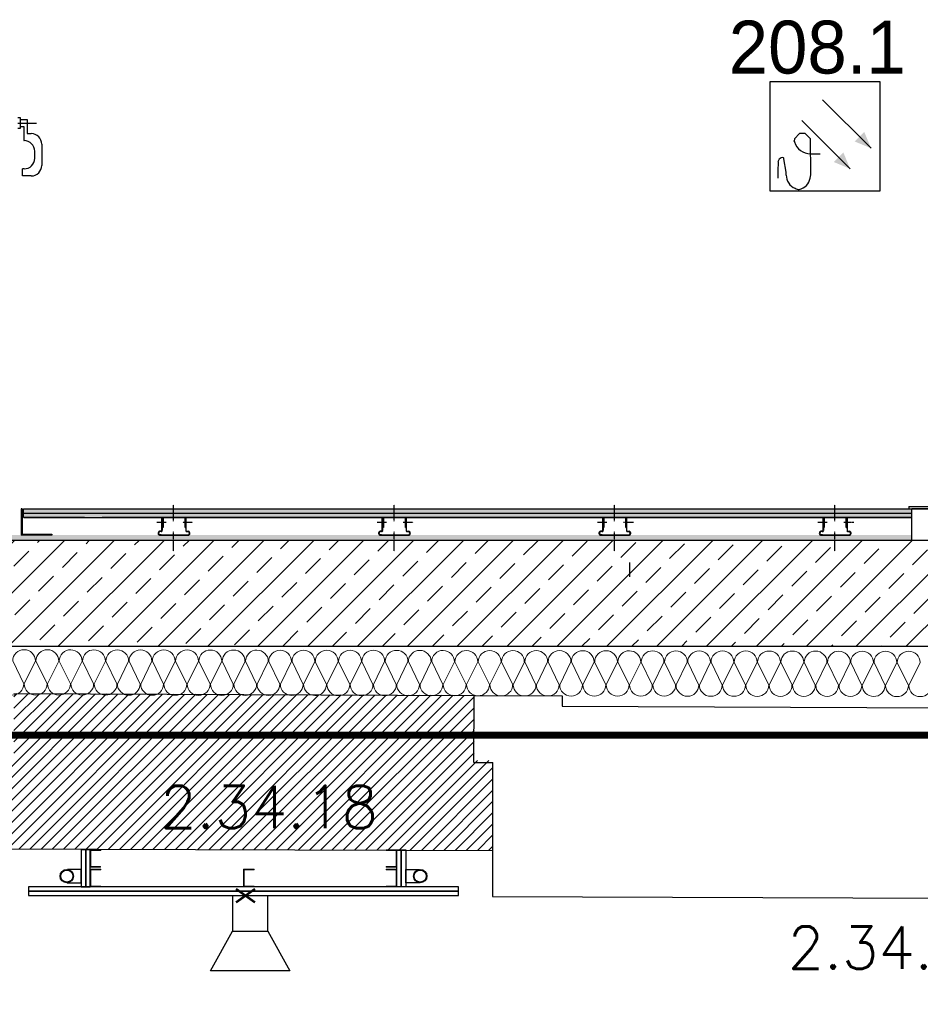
# Model space of a CAD drawing. Header units: millimetres. Extents: x -4577 to 1032787, y -66234 to 201209.
# Tile 228 of 256: x 23826 to 26380, y -56191 to -53399. Entities that reach past the tile are written whole.
import ezdxf
from ezdxf.enums import TextEntityAlignment as Align

# ---------------------------------------------------------------- set-up
doc = ezdxf.new("R2010")
doc.units = ezdxf.units.MM
for name, pattern in [('510_5_2OG_ELT_1004$0$11-07-22_DS_2OG$0$AUSGEZOGEN', [0]), ('510_5_2OG_ELT_1004$0$11-07-22_DS_2OG$0$MITTE2_S7', [0.225, 0.125, -0.05, 0, -0.05]), ('510_5_2OG_ELT_1004$0$11-07-22_DS_2OG$0$STRICHPUNKT2_S5', [0.5, 0.35, -0.05, 0.05, -0.05]), ('510_5_2OG_ELT_1004$0$VERDECKT', [9.525, 6.35, -3.175]), ('VERDECKT', [0.375, 0.25, -0.125])]:
    doc.linetypes.add(name, pattern=pattern)
for name, color, linetype in [('0 TP BMA WP2', 1, 'Continuous'), ('510_5_2OG_ELT_1004$0$11-07-22_DS_2OG$0$Bestand', 8, '510_5_2OG_ELT_1004$0$11-07-22_DS_2OG$0$STRICHPUNKT2_S5'), ('510_5_2OG_ELT_1004$0$11-07-22_DS_2OG$0$Nichttragende_Bauteile', 8, '510_5_2OG_ELT_1004$0$11-07-22_DS_2OG$0$AUSGEZOGEN'), ('510_5_2OG_ELT_1004$0$11-07-22_DS_2OG$0$Tragende_Bauteile', 8, '510_5_2OG_ELT_1004$0$11-07-22_DS_2OG$0$AUSGEZOGEN'), ('510_5_2OG_ELT_1004$0$Brandabschnitt', 6, '510_5_2OG_ELT_1004$0$VERDECKT'), ('510_5_2OG_ELT_1004$0$E__FM_BRANDM', 1, 'Continuous'), ('510_5_2OG_ELT_1004$0$E__FM_SP_6W_R', 83, 'Continuous')]:
    doc.layers.add(name, color=color, linetype=linetype)
doc.layers.add('510_5_2OG_ELT_1004$0$E__SYM3DPOS', color=2, linetype='Continuous', plot=False)
doc.styles.add('510_5_2OG_ELT_1004$0$Standard', font='simplex.shx')
pattern_1 = [(0, (1905.797, -66881.692), (20, 20), [10, -10]), (90, (1905.797, -66881.692), (20, 20), [10, -10])]

# ---------------------------------------------------------------- blocks, each defined once
blk = doc.blocks.new('TP MK')
at = {"layer": '0 TP BMA WP2', "color": 1, "lineweight": 25}
for p, q in [((7163.7, -65284.7), (7163.7, -64973.8)), ((7163.7, -65284.7), (7163.7, -64973.8)), ((7163.7, -64973.8), (7473.8, -64973.8)), ((7163.7, -64973.8), (7473.8, -64973.8)), ((7473.8, -64973.8), (7473.8, -65284.7)), ((7473.8, -64973.8), (7473.8, -65284.7)), ((7311.9, -65025.8), (7449.2, -65162.7)), ((7253.4, -65084.5), (7389.9, -65221.1)), ((7246.9, -65121), (7232.3, -65135.7)), ((7262.7, -65121), (7246.9, -65121)), ((7277.4, -65135.7), (7262.7, -65121)), ((7232.3, -65135.7), (7231.1, -65143.6)), ((7231.1, -65143.6), (7231.1, -65141.3)), ((7231.1, -65141.3), (7232.2, -65144.9)), ((7278.5, -65238.3), (7277.4, -65135.7)), ((7277.9, -65178.8), (7305.5, -65178.8)), ((7185.5, -65201.3), (7184.6, -65227.6)), ((7194.9, -65189.7), (7189.2, -65194.1)), ((7208.8, -65230.7), (7202, -65192.7)), ((7184.6, -65227.6), (7184.6, -65248)), ((7208.8, -65238.8), (7208.8, -65230.7)), ((7276.8, -65247.6), (7278.5, -65238.3)), ((7473.8, -65284.7), (7163.7, -65284.7)), ((7473.8, -65284.7), (7163.7, -65284.7))]:
    blk.add_line(p, q, dxfattribs=at)
for centre, major_axis, start_param, end_param in [((7277.9, -65131.1), (33.7, 33.7), 2.650429, 3.926991), ((7197.8, -65193.5), (3.37, 3.37), 0.007458, 1.441094), ((7195, -65201.6), (-6.75, 6.75), -0.129703, 0.752392), ((7192.7, -65194.4), (-6.75, 6.75), 4.103319, 4.400643), ((7249.5, -65238.7), (28.8, 28.8), 2.360714, 3.540178), ((7234.7, -65238.4), (30.5, 30.5), 4.18638, 5.282292), ((7246.8, -65257), (16.3, 16.3), 3.348818, 3.883345)]:
    blk.add_ellipse(centre, major_axis=major_axis, ratio=1, start_param=start_param, end_param=end_param, dxfattribs=at)
for points in [[(7403, -65143.7), (7430.1, -65116.6), (7449.2, -65162.7), (7430.1, -65116.6)], [(7343.8, -65202), (7370.9, -65174.9), (7389.9, -65221.1), (7370.9, -65174.9)]]:
    blk.add_solid(points, dxfattribs=at)
blk = doc.blocks.new('510_5_2OG_ELT_1004$0$I021')
for p, q in [((0.1, 0.05), (0.2125, 0.1125)), ((0.2125, 0.1125), (0.2125, -0.1125)), ((0.1, 0.05), (0, 0.05)), ((0, 0.05), (0, -0.05)), ((0.1, -0.05), (0.1, 0.05)), ((0, -0.05), (0.1, -0.05)), ((0.2125, -0.1125), (0.1, -0.05))]:
    blk.add_line(p, q)
blk = doc.blocks.new('510_5_2OG_ELT_1004$0$11-07-22_DS_2OG$0$MUSTERELEMENT_5')
at = {"layer": '510_5_2OG_ELT_1004$0$11-07-22_DS_2OG$0$Nichttragende_Bauteile', "color": 7, "linetype": '510_5_2OG_ELT_1004$0$11-07-22_DS_2OG$0$AUSGEZOGEN', "lineweight": 18}
for p, q in [((21.9104, 11.6745), (21.942, 11.6094)), ((21.9433, 11.6094), (21.9751, 11.6744)), ((21.9764, 11.6744), (22.008, 11.6093)), ((22.0093, 11.6093), (22.0411, 11.6742)), ((22.0424, 11.6742), (22.074, 11.6092)), ((22.0753, 11.6092), (22.1071, 11.6741)), ((22.1084, 11.6741), (22.14, 11.6091)), ((22.1413, 11.6091), (22.1731, 11.674)), ((22.1744, 11.674), (22.206, 11.609)), ((22.2073, 11.6089), (22.2391, 11.6739)), ((22.2404, 11.6739), (22.272, 11.6088)), ((22.2733, 11.6088), (22.3051, 11.6738)), ((22.3064, 11.6738), (22.338, 11.6087)), ((22.3393, 11.6087), (22.3711, 11.6737)), ((22.3725, 11.6737), (22.404, 11.6086)), ((22.4053, 11.6086), (22.4371, 11.6735)), ((22.4385, 11.6735), (22.47, 11.6085)), ((22.4714, 11.6085), (22.5032, 11.6734)), ((22.5045, 11.6734), (22.536, 11.6084)), ((22.5374, 11.6084), (22.5692, 11.6733)), ((22.5705, 11.6733), (22.6021, 11.6083)), ((22.6034, 11.6083), (22.6352, 11.6732)), ((22.6365, 11.6732), (22.6681, 11.6081)), ((22.6694, 11.6081), (22.7012, 11.6731)), ((22.7025, 11.6731), (22.7341, 11.608)), ((22.7354, 11.608), (22.7672, 11.673)), ((22.7685, 11.673), (22.8001, 11.6079)), ((22.8014, 11.6079), (22.8332, 11.6729)), ((22.8345, 11.6728), (22.8661, 11.6078)), ((22.8674, 11.6078), (22.8992, 11.6727)), ((22.9005, 11.6727), (22.9321, 11.6077)), ((22.9334, 11.6077), (22.9652, 11.6726)), ((22.9665, 11.6726), (22.9981, 11.6076)), ((22.9994, 11.6076), (23.0312, 11.6725)), ((23.0326, 11.6725), (23.0641, 11.6074)), ((23.0654, 11.6074), (23.0972, 11.6724)), ((23.0986, 11.6724), (23.1301, 11.6073)), ((23.1315, 11.6073), (23.1633, 11.6723)), ((23.1646, 11.6723), (23.1961, 11.6072)), ((23.1975, 11.6072), (23.2293, 11.6722)), ((23.2306, 11.6722), (23.2622, 11.6071)), ((23.2635, 11.6071), (23.2953, 11.672)), ((23.2966, 11.672), (23.3282, 11.607)), ((23.3295, 11.607), (23.3613, 11.6719)), ((23.3626, 11.6719), (23.3942, 11.6069)), ((23.3955, 11.6069), (23.4273, 11.6718)), ((23.4286, 11.6718), (23.4602, 11.6067)), ((23.4615, 11.6067), (23.4933, 11.6717)), ((23.4946, 11.6717), (23.5262, 11.6066)), ((23.5275, 11.6066), (23.5593, 11.6716)), ((23.5606, 11.6716), (23.5922, 11.6065)), ((23.5935, 11.6065), (23.6253, 11.6715)), ((23.6266, 11.6715), (23.6582, 11.6064)), ((23.6595, 11.6064), (23.6913, 11.6713)), ((23.6927, 11.6713), (23.7242, 11.6063)), ((23.7255, 11.6063), (23.7573, 11.6712)), ((23.7587, 11.6712), (23.7902, 11.6062)), ((23.7916, 11.6062), (23.8234, 11.6711)), ((23.8247, 11.6711), (23.8562, 11.606)), ((23.8576, 11.606), (23.8894, 11.671)), ((23.8907, 11.671), (23.9223, 11.6059)), ((23.9236, 11.6059), (23.9554, 11.6709)), ((23.9567, 11.6709), (23.9883, 11.6058)), ((23.9896, 11.6058), (24.0214, 11.6708)), ((24.0227, 11.6708), (24.0543, 11.6057)), ((24.0556, 11.6057), (24.0874, 11.6706)), ((24.0887, 11.6706), (24.1203, 11.6056)), ((24.1216, 11.6056), (24.1534, 11.6705)), ((24.1547, 11.6705), (24.1863, 11.6055)), ((24.1876, 11.6055), (24.2194, 11.6704)), ((24.2207, 11.6704), (24.2523, 11.6053)), ((24.2536, 11.6053), (24.2854, 11.6703)), ((24.2867, 11.6703), (24.3183, 11.6052)), ((24.3196, 11.6052), (24.3514, 11.6702)), ((24.3528, 11.6702), (24.3843, 11.6051)), ((24.3856, 11.6051), (24.4174, 11.6701)), ((24.4188, 11.6701), (24.4503, 11.605)), ((24.4517, 11.605), (24.4835, 11.6699))]:
    blk.add_line(p, q, dxfattribs=at)
for centre, start_param, end_param in [((21.9427, 11.6744), 1.570796, 3.141593), ((21.9427, 11.6744), 0, 1.570796), ((22.0087, 11.6743), 1.570796, 3.141593), ((22.0087, 11.6743), 0, 1.570796), ((22.0748, 11.6742), 1.570796, 3.141593), ((22.0748, 11.6742), 0, 1.570796), ((22.1408, 11.6741), 1.570796, 3.141593), ((22.1408, 11.6741), 0, 1.570796), ((22.2068, 11.674), 1.570796, 3.141593), ((22.2068, 11.674), 0, 1.570796), ((22.2728, 11.6738), 1.570796, 3.141593), ((22.2728, 11.6738), 0, 1.570796), ((22.3388, 11.6737), 1.570796, 3.141593), ((22.3388, 11.6737), 0, 1.570796), ((22.4048, 11.6736), 1.570796, 3.141593), ((22.4048, 11.6736), 0, 1.570796), ((22.4708, 11.6735), 1.570796, 3.141593), ((22.4708, 11.6735), 0, 1.570796), ((22.5368, 11.6734), 1.570796, 3.141593), ((22.5368, 11.6734), 0, 1.570796), ((22.6028, 11.6733), 1.570796, 3.141593), ((22.6028, 11.6733), 0, 1.570796), ((22.6688, 11.6731), 1.570796, 3.141593), ((22.6688, 11.6731), 0, 1.570796), ((22.7349, 11.673), 1.570796, 3.141593), ((22.7349, 11.673), 0, 1.570796), ((22.8009, 11.6729), 1.570796, 3.141593), ((22.8009, 11.6729), 0, 1.570796), ((22.8669, 11.6728), 1.570796, 3.141593), ((22.8669, 11.6728), 0, 1.570796), ((22.9329, 11.6727), 1.570796, 3.141593), ((22.9329, 11.6727), 0, 1.570796), ((22.9989, 11.6726), 1.570796, 3.141593), ((22.9989, 11.6726), 0, 1.570796), ((23.0649, 11.6724), 1.570796, 3.141593), ((23.0649, 11.6724), 0, 1.570796), ((23.1309, 11.6723), 1.570796, 3.141593), ((23.1309, 11.6723), 0, 1.570796), ((23.1969, 11.6722), 1.570796, 3.141593), ((23.1969, 11.6722), 0, 1.570796), ((23.2629, 11.6721), 1.570796, 3.141593), ((23.2629, 11.6721), 0, 1.570796), ((23.3289, 11.672), 1.570796, 3.141593), ((23.3289, 11.672), 0, 1.570796), ((23.395, 11.6719), 1.570796, 3.141593), ((23.395, 11.6719), 0, 1.570796), ((23.461, 11.6717), 1.570796, 3.141593), ((23.461, 11.6717), 0, 1.570796), ((23.527, 11.6716), 1.570796, 3.141593), ((23.527, 11.6716), 0, 1.570796), ((23.593, 11.6715), 1.570796, 3.141593), ((23.593, 11.6715), 0, 1.570796), ((23.659, 11.6714), 1.570796, 3.141593), ((23.659, 11.6714), 0, 1.570796), ((23.725, 11.6713), 1.570796, 3.141593), ((23.725, 11.6713), 0, 1.570796), ((23.791, 11.6712), 1.570796, 3.141593), ((23.791, 11.6712), 0, 1.570796), ((23.857, 11.671), 1.570796, 3.141593), ((23.857, 11.671), 0, 1.570796), ((23.923, 11.6709), 1.570796, 3.141593), ((23.923, 11.6709), 0, 1.570796), ((23.989, 11.6708), 1.570796, 3.141593), ((23.989, 11.6708), 0, 1.570796), ((24.0551, 11.6707), 1.570796, 3.141593), ((24.0551, 11.6707), 0, 1.570796), ((24.1211, 11.6706), 1.570796, 3.141593), ((24.1211, 11.6706), 0, 1.570796), ((24.1871, 11.6705), 1.570796, 3.141593), ((24.1871, 11.6705), 0, 1.570796), ((24.2531, 11.6703), 1.570796, 3.141593), ((24.2531, 11.6703), 0, 1.570796), ((24.3191, 11.6702), 1.570796, 3.141593), ((24.3191, 11.6702), 0, 1.570796), ((24.3851, 11.6701), 1.570796, 3.141593), ((24.3851, 11.6701), 0, 1.570796), ((24.4511, 11.67), 1.570796, 3.141593), ((24.4511, 11.67), 0, 1.570796), ((21.9096, 11.6095), 3.141593, 6.283185), ((21.9756, 11.6094), 3.141593, 6.283185), ((22.0416, 11.6092), 3.141593, 6.283185), ((22.1076, 11.6091), 3.141593, 6.283185), ((22.1737, 11.609), 3.141593, 6.283185), ((22.2397, 11.6089), 3.141593, 6.283185), ((22.3057, 11.6088), 3.141593, 6.283185), ((22.3717, 11.6087), 3.141593, 6.283185), ((22.4377, 11.6085), 3.141593, 6.283185), ((22.5037, 11.6084), 3.141593, 6.283185), ((22.5697, 11.6083), 3.141593, 6.283185), ((22.6357, 11.6082), 3.141593, 6.283185), ((22.7017, 11.6081), 3.141593, 6.283185), ((22.7677, 11.608), 3.141593, 6.283185), ((22.8338, 11.6078), 3.141593, 6.283185), ((22.8998, 11.6077), 3.141593, 6.283185), ((22.9658, 11.6076), 3.141593, 6.283185), ((23.0318, 11.6075), 3.141593, 6.283185), ((23.0978, 11.6074), 3.141593, 6.283185), ((23.1638, 11.6073), 3.141593, 6.283185), ((23.2298, 11.6071), 3.141593, 6.283185), ((23.2958, 11.607), 3.141593, 6.283185), ((23.3618, 11.6069), 3.141593, 6.283185), ((23.4278, 11.6068), 3.141593, 6.283185), ((23.4939, 11.6067), 3.141593, 6.283185), ((23.5599, 11.6066), 3.141593, 6.283185), ((23.6259, 11.6064), 3.141593, 6.283185), ((23.6919, 11.6063), 3.141593, 6.283185), ((23.7579, 11.6062), 3.141593, 6.283185), ((23.8239, 11.6061), 3.141593, 6.283185), ((23.8899, 11.606), 3.141593, 6.283185), ((23.9559, 11.6059), 3.141593, 6.283185), ((24.0219, 11.6058), 3.141593, 6.283185), ((24.0879, 11.6056), 3.141593, 6.283185), ((24.154, 11.6055), 3.141593, 6.283185), ((24.22, 11.6054), 3.141593, 6.283185), ((24.286, 11.6053), 3.141593, 6.283185), ((24.352, 11.6052), 3.141593, 6.283185), ((24.418, 11.6051), 3.141593, 6.283185), ((24.484, 11.6049), 3.141593, 6.283185)]:
    blk.add_ellipse(centre, major_axis=(0.0323, -0.0001), ratio=0.984775, start_param=start_param, end_param=end_param, dxfattribs=at)
blk = doc.blocks.new('510_5_2OG_ELT_1004$0$11-07-22_DS_2OG$0$COMPLEXOBJECT_11')
at = {"layer": '510_5_2OG_ELT_1004$0$11-07-22_DS_2OG$0$Nichttragende_Bauteile', "color": 7, "linetype": '510_5_2OG_ELT_1004$0$11-07-22_DS_2OG$0$AUSGEZOGEN', "lineweight": 18}
for p, q in [((22.1298, 11.0992), (22.1299, 11.1292)), ((22.1299, 11.1392), (22.1599, 11.1392)), ((22.1299, 11.1292), (22.1299, 11.1392)), ((22.1318, 11.0992), (22.1319, 11.1292)), ((22.1319, 11.1292), (22.1319, 11.1372)), ((22.1319, 11.1372), (22.1599, 11.1372)), ((22.1599, 11.1372), (22.1599, 11.1392)), ((22.1599, 11.1372), (22.1599, 11.1392)), ((22.1298, 11.0892), (22.1298, 11.0992)), ((22.1598, 11.0892), (22.1298, 11.0892)), ((22.1318, 11.0912), (22.1318, 11.0992)), ((22.1598, 11.0912), (22.1318, 11.0912)), ((22.1598, 11.0892), (22.1598, 11.0912))]:
    blk.add_line(p, q, dxfattribs=at)
blk = doc.blocks.new('510_5_2OG_ELT_1004$0$11-07-22_DS_2OG$0$COMPLEXOBJECT_12')
at = {"layer": '510_5_2OG_ELT_1004$0$11-07-22_DS_2OG$0$Nichttragende_Bauteile', "color": 7, "linetype": '510_5_2OG_ELT_1004$0$11-07-22_DS_2OG$0$AUSGEZOGEN', "lineweight": 18}
for p, q in [((22.9999, 11.1392), (22.9699, 11.1392)), ((22.9699, 11.1372), (22.9699, 11.1392)), ((22.9699, 11.1372), (22.9699, 11.1392)), ((22.9979, 11.1372), (22.9699, 11.1372)), ((22.9979, 11.1292), (22.9979, 11.1372)), ((22.9979, 11.0992), (22.9979, 11.1292)), ((22.9999, 11.1292), (22.9999, 11.1392)), ((22.9999, 11.0992), (22.9999, 11.1292)), ((22.9699, 11.0912), (22.9979, 11.0912)), ((22.9699, 11.0892), (22.9699, 11.0912)), ((22.9699, 11.0892), (22.9999, 11.0892)), ((22.9979, 11.0912), (22.9979, 11.0992)), ((22.9999, 11.0892), (22.9999, 11.0992))]:
    blk.add_line(p, q, dxfattribs=at)
blk = doc.blocks.new('510_5_2OG_ELT_1004$0$11-07-22_DS_2OG$0$COMPLEXOBJECT_13')
at = {"layer": '510_5_2OG_ELT_1004$0$11-07-22_DS_2OG$0$Nichttragende_Bauteile', "color": 7, "linetype": '510_5_2OG_ELT_1004$0$11-07-22_DS_2OG$0$AUSGEZOGEN', "lineweight": 18}
for p, q in [((22.9999, 11.0842), (22.9699, 11.0842)), ((22.9699, 11.0822), (22.9699, 11.0842)), ((22.9699, 11.0822), (22.9699, 11.0842)), ((22.9999, 11.0742), (22.9999, 11.0842)), ((22.9979, 11.0822), (22.9699, 11.0822)), ((22.9979, 11.0742), (22.9979, 11.0822)), ((22.9979, 11.0442), (22.9979, 11.0742)), ((22.9999, 11.0442), (22.9999, 11.0742)), ((22.9699, 11.0362), (22.9979, 11.0362)), ((22.9699, 11.0342), (22.9699, 11.0362)), ((22.9699, 11.0342), (22.9999, 11.0342)), ((22.9979, 11.0362), (22.9979, 11.0442)), ((22.9999, 11.0342), (22.9999, 11.0442))]:
    blk.add_line(p, q, dxfattribs=at)
blk = doc.blocks.new('510_5_2OG_ELT_1004$0$11-07-22_DS_2OG$0$COMPLEXOBJECT_14')
at = {"layer": '510_5_2OG_ELT_1004$0$11-07-22_DS_2OG$0$Nichttragende_Bauteile', "color": 7, "linetype": '510_5_2OG_ELT_1004$0$11-07-22_DS_2OG$0$AUSGEZOGEN', "lineweight": 18}
for p, q in [((22.5649, 11.0842), (22.5949, 11.0842)), ((22.5649, 11.0742), (22.5649, 11.0842)), ((22.5949, 11.0822), (22.5949, 11.0842)), ((22.5949, 11.0822), (22.5949, 11.0842)), ((22.5649, 11.0442), (22.5649, 11.0742)), ((22.5669, 11.0742), (22.5669, 11.0822)), ((22.5669, 11.0822), (22.5949, 11.0822)), ((22.5669, 11.0442), (22.5669, 11.0742)), ((22.5649, 11.0342), (22.5649, 11.0442)), ((22.5949, 11.0342), (22.5649, 11.0342)), ((22.5669, 11.0362), (22.5669, 11.0442)), ((22.5949, 11.0362), (22.5669, 11.0362)), ((22.5949, 11.0342), (22.5949, 11.0362))]:
    blk.add_line(p, q, dxfattribs=at)
blk = doc.blocks.new('510_5_2OG_ELT_1004$0$11-07-22_DS_2OG$0$COMPLEXOBJECT_15')
at = {"layer": '510_5_2OG_ELT_1004$0$11-07-22_DS_2OG$0$Nichttragende_Bauteile', "color": 7, "linetype": '510_5_2OG_ELT_1004$0$11-07-22_DS_2OG$0$AUSGEZOGEN', "lineweight": 18}
for p, q in [((22.1299, 11.0842), (22.1599, 11.0842)), ((22.1299, 11.0742), (22.1299, 11.0842)), ((22.1599, 11.0822), (22.1599, 11.0842)), ((22.1599, 11.0822), (22.1599, 11.0842)), ((22.1299, 11.0442), (22.1299, 11.0742)), ((22.1319, 11.0742), (22.1319, 11.0822)), ((22.1319, 11.0822), (22.1599, 11.0822)), ((22.1319, 11.0442), (22.1319, 11.0742)), ((22.1299, 11.0342), (22.1299, 11.0442)), ((22.1599, 11.0342), (22.1299, 11.0342)), ((22.1319, 11.0362), (22.1319, 11.0442)), ((22.1599, 11.0362), (22.1319, 11.0362)), ((22.1599, 11.0342), (22.1599, 11.0362))]:
    blk.add_line(p, q, dxfattribs=at)
blk = doc.blocks.new('510_5_2OG_ELT_1004')
at = {"layer": '510_5_2OG_ELT_1004$0$11-07-22_DS_2OG$0$Nichttragende_Bauteile', "linetype": 'Continuous'}
h = blk.add_hatch(dxfattribs=at)
h.set_pattern_fill('MUSTER_NA', color=256, scale=10, style=0, pattern_type=2)
h.set_pattern_definition(pattern_1)
h.paths.add_polyline_path([(23836.7, -54798.1), (23836.7, -54785.6), (26355.7, -54785.6), (26355.7, -54798.1)], flags=0)
h = blk.add_hatch(dxfattribs=at)
h.set_pattern_fill('MUSTER_NA', color=256, scale=10, style=0, pattern_type=2)
h.set_pattern_definition(pattern_1)
h.paths.add_polyline_path([(23836.7, -54810.6), (23836.7, -54798.1), (26355.7, -54798.1), (26355.7, -54810.6)], flags=0)
h = blk.add_hatch(dxfattribs=at)
h.set_pattern_fill('MUSTER_NA', color=256, scale=12.5, style=0, pattern_type=2)
h.set_pattern_definition([(0, (1908.297, -66879.192), (25, 25), [12.5, -12.5]), (90, (1908.297, -66879.192), (25, 25), [12.5, -12.5])])
h.paths.add_polyline_path([(26355.7, -54860.6), (19130, -54860.6), (19130, -54875.6), (26355.7, -54875.6)], flags=0)
at = {"layer": '510_5_2OG_ELT_1004$0$11-07-22_DS_2OG$0$Tragende_Bauteile', "linetype": 'Continuous'}
h = blk.add_hatch(dxfattribs=at)
h.set_pattern_fill('SCHRAFFUR_16', color=256, scale=1000, style=0, pattern_type=2)
h.set_pattern_definition([(45, (1895.8, -66891.69), (-70.71068, 70.71068), []), (45, (1860.44, -66856.34), (-70.71068, 70.71068), [60, -35])])
h.paths.add_polyline_path([(19380, -55175.6), (26919.8, -55175.6), (26919.8, -54875.6), (19380, -54875.6)], flags=0)
h = blk.add_hatch(dxfattribs=at)
h.set_pattern_fill('SCHRAFFUR_24', color=256, scale=1000, style=0, pattern_type=2)
h.set_pattern_definition([(45, (1895.797, -66891.69), (-31.819805, 31.819805), []), (45, (1879.887, -66875.78), (-31.819805, 31.819805), [])])
h.paths.add_polyline_path([(23809.2, -55499.8), (23754.1, -55499.8), (23754.1, -55749.8), (25167.2, -55755.1), (25167.2, -55499.8), (25114.8, -55499.8), (25114.8, -55315), (23809.9, -55310)], flags=0)
at = {"layer": '510_5_2OG_ELT_1004$0$11-07-22_DS_2OG$0$Bestand', "linetype": '510_5_2OG_ELT_1004$0$11-07-22_DS_2OG$0$AUSGEZOGEN'}
for p, q in [((25114, -55504.9), (25114.8, -55314.9)), ((25114.8, -55314.9), (25364.8, -55315.9)), ((25364.8, -55315.9), (25364.6, -55345.9)), ((25364.6, -55345.9), (26684.7, -55350.8)), ((25114, -55504.9), (25167.3, -55505.1)), ((25167.7, -55885.1), (25167.3, -55505.1)), ((25167.2, -55885.1), (26877.7, -55891.6))]:
    blk.add_line(p, q, dxfattribs=at)
at = {"layer": '510_5_2OG_ELT_1004$0$11-07-22_DS_2OG$0$Nichttragende_Bauteile', "linetype": '510_5_2OG_ELT_1004$0$11-07-22_DS_2OG$0$AUSGEZOGEN'}
for p, q in [((23828.7, -53677.1), (23820.5, -53677.1)), ((23828.7, -53707.1), (23828.7, -53677.1)), ((23828.7, -53682.1), (23847.7, -53682.1)), ((23847.7, -53682.1), (23847.7, -53722.1)), ((23820.5, -53692.1), (23873.7, -53692.1)), ((23820.5, -53707.1), (23828.7, -53707.1)), ((23828.7, -53702.1), (23837.7, -53702.1)), ((23837.7, -53702.1), (23837.7, -53742.1)), ((23837.7, -53742.1), (23838.7, -53742.1)), ((23847.7, -53722.1), (23858.2, -53722.1)), ((23888.7, -53752.1), (23888.7, -53812.1)), ((23868.7, -53792.1), (23868.7, -53772.1)), ((23838.7, -53822.1), (23834.4, -53822.1)), ((23834.4, -53842.1), (23834.4, -53822.1)), ((23834.4, -53842.1), (23834.4, -53822.1)), ((23858.2, -53842.1), (23834.4, -53842.1)), ((23830, -54785.6), (23830, -54860.6)), ((23833, -54785.6), (23830, -54785.6)), ((23833, -54810.6), (23833, -54785.6)), ((23836.7, -54810.6), (23836.7, -54785.6)), ((23836.7, -54785.6), (26355.7, -54785.6)), ((23836.7, -54785.6), (26501.7, -54785.6)), ((23836.7, -54798.1), (26355.7, -54798.1)), ((23836.7, -54798.1), (26355.7, -54798.1)), ((26347.7, -54779.2), (26501.7, -54779.2)), ((26347.7, -54779.2), (26347.7, -54780.2)), ((26347.7, -54780.2), (26347.7, -54785.2)), ((26355.7, -54785.2), (26493.7, -54785.2)), ((26355.7, -54875.6), (26355.7, -54785.6)), ((26355.7, -54875.6), (26355.7, -54785.6)), ((23833, -54810.6), (23833, -54857.6)), ((24009.9, -54810.6), (23836.7, -54810.6)), ((23837.9, -54810.6), (26355.7, -54810.6)), ((23837.9, -54810.6), (26355.7, -54810.6)), ((26355.7, -54810.6), (24059.9, -54810.6)), ((24229.3, -54848), (24229.3, -54811.3)), ((24229.3, -54811.3), (24230.3, -54811.3)), ((24230.3, -54811.3), (24230.3, -54847.9)), ((24231.4, -54838.6), (24231.4, -54810.2)), ((24231.4, -54810.2), (24296, -54810.2)), ((24295, -54811.6), (24232.7, -54811.6)), ((24232.7, -54811.6), (24232.7, -54837.6)), ((24295, -54838.6), (24295, -54811.6)), ((24296, -54838.6), (24296, -54810.2)), ((24297.1, -54811.3), (24297.1, -54847.9)), ((24298.1, -54811.3), (24297.1, -54811.3)), ((24298.1, -54848), (24298.1, -54811.3)), ((24854.3, -54848), (24854.3, -54811.3)), ((24854.3, -54811.3), (24855.3, -54811.3)), ((24855.3, -54811.3), (24855.3, -54847.9)), ((24856.4, -54838.6), (24856.4, -54810.2)), ((24856.4, -54810.2), (24921, -54810.2)), ((24920, -54811.6), (24857.7, -54811.6)), ((24857.7, -54811.6), (24857.7, -54837.6)), ((24920, -54838.6), (24920, -54811.6)), ((24921, -54838.6), (24921, -54810.2)), ((24922.1, -54811.3), (24922.1, -54847.9)), ((24923.1, -54811.3), (24922.1, -54811.3)), ((24923.1, -54848), (24923.1, -54811.3)), ((25479.3, -54848), (25479.3, -54811.3)), ((25479.3, -54811.3), (25480.3, -54811.3)), ((25480.3, -54811.3), (25480.3, -54847.9)), ((25481.4, -54838.6), (25481.4, -54810.2)), ((25481.4, -54810.2), (25546, -54810.2)), ((25545, -54811.6), (25482.7, -54811.6)), ((25482.7, -54811.6), (25482.7, -54837.6)), ((25545, -54838.6), (25545, -54811.6)), ((25546, -54838.6), (25546, -54810.2)), ((25547.1, -54811.3), (25547.1, -54847.9)), ((25548.1, -54811.3), (25547.1, -54811.3)), ((25548.1, -54848), (25548.1, -54811.3)), ((26104.3, -54848), (26104.3, -54811.3)), ((26104.3, -54811.3), (26105.3, -54811.3)), ((26105.3, -54811.3), (26105.3, -54847.9)), ((26106.4, -54838.6), (26106.4, -54810.2)), ((26106.4, -54810.2), (26171, -54810.2)), ((26170, -54811.6), (26107.7, -54811.6)), ((26107.7, -54811.6), (26107.7, -54837.6)), ((26170, -54838.6), (26170, -54811.6)), ((26171, -54838.6), (26171, -54810.2)), ((26172.1, -54811.3), (26172.1, -54847.9)), ((26173.1, -54811.3), (26172.1, -54811.3)), ((26173.1, -54848), (26173.1, -54811.3)), ((23833, -54857.6), (23916.8, -54857.6)), ((23916.8, -54857.6), (23916.8, -54860.6)), ((24227.4, -54849.6), (24222.9, -54849.6)), ((24227, -54850.7), (24224, -54850.7)), ((24224, -54850.7), (24224, -54850.7)), ((24232.7, -54838.6), (24231.4, -54838.6)), ((24232.7, -54837.6), (24232.7, -54838.6)), ((24295, -54838.6), (24296, -54838.6)), ((24296, -54838.6), (24295, -54838.6)), ((24300, -54849.6), (24304.5, -54849.6)), ((24300.4, -54850.7), (24303.4, -54850.7)), ((24303.4, -54850.7), (24303.4, -54850.7)), ((24852.4, -54849.6), (24847.9, -54849.6)), ((24852, -54850.7), (24849, -54850.7)), ((24849, -54850.7), (24849, -54850.7)), ((24857.7, -54838.6), (24856.4, -54838.6)), ((24857.7, -54837.6), (24857.7, -54838.6)), ((24920, -54838.6), (24921, -54838.6)), ((24921, -54838.6), (24920, -54838.6)), ((24925, -54849.6), (24929.5, -54849.6)), ((24925.4, -54850.7), (24928.4, -54850.7)), ((24928.4, -54850.7), (24928.4, -54850.7)), ((25477.4, -54849.6), (25472.9, -54849.6)), ((25477, -54850.7), (25474, -54850.7)), ((25474, -54850.7), (25474, -54850.7)), ((25482.7, -54838.6), (25481.4, -54838.6)), ((25482.7, -54837.6), (25482.7, -54838.6)), ((25545, -54838.6), (25546, -54838.6)), ((25546, -54838.6), (25545, -54838.6)), ((25550, -54849.6), (25554.5, -54849.6)), ((25550.4, -54850.7), (25553.4, -54850.7)), ((25553.4, -54850.7), (25553.4, -54850.7)), ((26102.4, -54849.6), (26097.9, -54849.6)), ((26102, -54850.7), (26099, -54850.7)), ((26099, -54850.7), (26099, -54850.7)), ((26107.7, -54838.6), (26106.4, -54838.6)), ((26107.7, -54837.6), (26107.7, -54838.6)), ((26170, -54838.6), (26171, -54838.6)), ((26171, -54838.6), (26170, -54838.6)), ((26175, -54849.6), (26179.5, -54849.6)), ((26175.4, -54850.7), (26178.4, -54850.7)), ((26178.4, -54850.7), (26178.4, -54850.7)), ((23916.8, -54860.6), (23830, -54860.6)), ((24223.8, -54859.5), (24223.8, -54859.4)), ((24227.3, -54859.5), (24223.8, -54859.5)), ((24224.2, -54860.6), (24303.8, -54860.6)), ((24227.3, -54859.5), (24303.6, -54859.5)), ((24300.1, -54859.5), (24303.6, -54859.5)), ((24303.6, -54859.5), (24303.6, -54859.4)), ((24848.8, -54859.5), (24848.8, -54859.4)), ((24852.3, -54859.5), (24848.8, -54859.5)), ((24849.2, -54860.6), (24928.8, -54860.6)), ((24852.3, -54859.5), (24928.6, -54859.5)), ((24925.1, -54859.5), (24928.6, -54859.5)), ((24928.6, -54859.5), (24928.6, -54859.4)), ((25473.8, -54859.5), (25473.8, -54859.4)), ((25477.3, -54859.5), (25473.8, -54859.5)), ((25474.2, -54860.6), (25553.8, -54860.6)), ((25477.3, -54859.5), (25553.6, -54859.5)), ((25550.1, -54859.5), (25553.6, -54859.5)), ((25553.6, -54859.5), (25553.6, -54859.4)), ((26098.8, -54859.5), (26098.8, -54859.4)), ((26102.3, -54859.5), (26098.8, -54859.5)), ((26099.2, -54860.6), (26178.8, -54860.6)), ((26102.3, -54859.5), (26178.6, -54859.5)), ((26175.1, -54859.5), (26178.6, -54859.5)), ((26178.6, -54859.5), (26178.6, -54859.4)), ((25555.8, -54978.6), (25555.8, -54938.6)), ((24013.2, -55857.5), (24013.2, -55752.5)), ((24025.7, -55857.5), (24025.7, -55752.5)), ((24895.7, -55857.5), (24895.7, -55752.5)), ((24908.2, -55857.5), (24908.2, -55752.5)), ((24000.7, -55808.5), (23961.3, -55808.5)), ((24000.7, -55808.5), (24000.7, -55846.5)), ((24000.7, -55846.5), (24000.7, -55808.5)), ((24920.7, -55808.5), (24920.7, -55846.5)), ((24920.7, -55846.5), (24920.7, -55808.5)), ((24920.7, -55808.5), (24960, -55808.5)), ((23960.8, -55846.5), (24000.7, -55846.5)), ((24960.5, -55846.5), (24920.7, -55846.5)), ((23850.7, -55870), (25070.7, -55870)), ((23850.7, -55882.5), (25070.7, -55882.5))]:
    blk.add_line(p, q, dxfattribs=at)
at = {"layer": '510_5_2OG_ELT_1004$0$11-07-22_DS_2OG$0$Nichttragende_Bauteile', "linetype": '510_5_2OG_ELT_1004$0$11-07-22_DS_2OG$0$MITTE2_S7'}
for p, q in [((24262.5, -54821.2), (24262.5, -54774.3)), ((24887.5, -54821.2), (24887.5, -54774.3)), ((25512.5, -54821.2), (25512.5, -54774.3)), ((26137.5, -54821.2), (26137.5, -54774.3)), ((24214.7, -54824), (24241.1, -54824)), ((24262.5, -54810.2), (24262.5, -54803.7)), ((24288.5, -54824), (24316.4, -54824)), ((24839.7, -54824), (24866.1, -54824)), ((24887.5, -54810.2), (24887.5, -54803.7)), ((24913.5, -54824), (24941.4, -54824)), ((25464.7, -54824), (25491.1, -54824)), ((25512.5, -54810.2), (25512.5, -54803.7)), ((25538.5, -54824), (25566.4, -54824)), ((26089.7, -54824), (26116.1, -54824)), ((26137.5, -54810.2), (26137.5, -54803.7)), ((26163.5, -54824), (26191.4, -54824)), ((24262.5, -54905.8), (24262.5, -54850)), ((24887.5, -54905.8), (24887.5, -54850)), ((25512.5, -54905.8), (25512.5, -54850)), ((26137.5, -54905.8), (26137.5, -54850))]:
    blk.add_line(p, q, dxfattribs=at)
at = {"layer": '510_5_2OG_ELT_1004$0$11-07-22_DS_2OG$0$Nichttragende_Bauteile', "linetype": '510_5_2OG_ELT_1004$0$11-07-22_DS_2OG$0$AUSGEZOGEN'}
for points in [[(24013.2, -55857.5), (24013.2, -55752.5), (24000.7, -55752.5), (24000.7, -55857.5), (24013.2, -55857.5)], [(24025.7, -55857.5), (24025.7, -55752.5), (24013.2, -55752.5), (24013.2, -55857.5), (24025.7, -55857.5)], [(24895.7, -55857.5), (24895.7, -55752.5), (24908.2, -55752.5), (24908.2, -55857.5), (24895.7, -55857.5)], [(24908.2, -55857.5), (24908.2, -55752.5), (24920.7, -55752.5), (24920.7, -55857.5), (24908.2, -55857.5)], [(23850.7, -55870), (25070.7, -55870), (25070.7, -55857.5), (23850.7, -55857.5), (23850.7, -55870)], [(23850.7, -55882.5), (25070.7, -55882.5), (25070.7, -55870), (23850.7, -55870), (23850.7, -55882.5)]]:
    blk.add_lwpolyline(points, close=True, dxfattribs=at)
for centre, radius in [((23959.7, -55827.5), 19), ((23959.7, -55827.5), 17), ((24961.7, -55827.5), 19), ((24961.7, -55827.5), 17)]:
    blk.add_circle(centre, radius, dxfattribs=at)
for centre, radius, start, end in [((23838.7, -53772.1), 30, 0, 90), ((23858.7, -53752.1), 30, 0, 90), ((23838.7, -53792.1), 30, 270, 0), ((23858.7, -53812.1), 30, 270, 0), ((24224, -54855.1), 5.54, 101.0119, 272.411), ((24224, -54855.1), 4.33, 89.6314, 268.0646), ((24227.2, -54847.5), 3.2, 267.5052, 351.7382), ((24227.2, -54847.5), 2.17, 275.1832, 346.6435), ((24300.2, -54847.5), 3.2, 188.2618, 272.4948), ((24300.2, -54847.5), 2.17, 193.3565, 264.8168), ((24303.4, -54855.1), 5.54, 267.589, 78.9881), ((24303.4, -54855.1), 4.33, 271.9354, 90.3686), ((24849, -54855.1), 5.54, 101.0119, 272.411), ((24849, -54855.1), 4.33, 89.6314, 268.0646), ((24852.2, -54847.5), 3.2, 267.5052, 351.7382), ((24852.2, -54847.5), 2.17, 275.1832, 346.6435), ((24925.2, -54847.5), 3.2, 188.2618, 272.4948), ((24925.2, -54847.5), 2.17, 193.3565, 264.8168), ((24928.4, -54855.1), 5.54, 267.589, 78.9881), ((24928.4, -54855.1), 4.33, 271.9354, 90.3686), ((25474, -54855.1), 5.54, 101.0119, 272.411), ((25474, -54855.1), 4.33, 89.6314, 268.0646), ((25477.2, -54847.5), 3.2, 267.5052, 351.7382), ((25477.2, -54847.5), 2.17, 275.1832, 346.6435), ((25550.2, -54847.5), 3.2, 188.2618, 272.4948), ((25550.2, -54847.5), 2.17, 193.3565, 264.8168), ((25553.4, -54855.1), 5.54, 267.589, 78.9881), ((25553.4, -54855.1), 4.33, 271.9354, 90.3686), ((26099, -54855.1), 5.54, 101.0119, 272.411), ((26099, -54855.1), 4.33, 89.6314, 268.0646), ((26102.2, -54847.5), 3.2, 267.5052, 351.7382), ((26102.2, -54847.5), 2.17, 275.1832, 346.6435), ((26175.2, -54847.5), 3.2, 188.2618, 272.4948), ((26175.2, -54847.5), 2.17, 193.3565, 264.8168), ((26178.4, -54855.1), 5.54, 267.589, 78.9881), ((26178.4, -54855.1), 4.33, 271.9354, 90.3686)]:
    blk.add_arc(centre, radius, start, end, dxfattribs=at)
at = {"layer": '510_5_2OG_ELT_1004$0$11-07-22_DS_2OG$0$Tragende_Bauteile', "linetype": '510_5_2OG_ELT_1004$0$11-07-22_DS_2OG$0$AUSGEZOGEN'}
for p, q in [((26919.8, -54875.6), (23800, -54875.6)), ((19380, -55175.6), (26919.8, -55175.6)), ((23809.9, -55310), (25114.8, -55315)), ((23753.2, -55749.8), (25167.7, -55755.1))]:
    blk.add_line(p, q, dxfattribs=at)
at = {"layer": '510_5_2OG_ELT_1004$0$Brandabschnitt', "lineweight": 25, "const_width": 20, "flags": 128}
blk.add_lwpolyline([(18958, -65392.4), (18958, -55428), (46739.4, -55428), (46739.4, -55068.7)], dxfattribs=at)
at = {"layer": '510_5_2OG_ELT_1004$0$11-07-22_DS_2OG$0$Nichttragende_Bauteile', "linetype": '510_5_2OG_ELT_1004$0$11-07-22_DS_2OG$0$AUSGEZOGEN', "xscale": 1000, "yscale": 1000, "zscale": 1000}
for name in ['510_5_2OG_ELT_1004$0$11-07-22_DS_2OG$0$MUSTERELEMENT_5', '510_5_2OG_ELT_1004$0$11-07-22_DS_2OG$0$COMPLEXOBJECT_11', '510_5_2OG_ELT_1004$0$11-07-22_DS_2OG$0$COMPLEXOBJECT_12', '510_5_2OG_ELT_1004$0$11-07-22_DS_2OG$0$COMPLEXOBJECT_15', '510_5_2OG_ELT_1004$0$11-07-22_DS_2OG$0$COMPLEXOBJECT_14', '510_5_2OG_ELT_1004$0$11-07-22_DS_2OG$0$COMPLEXOBJECT_13']:
    blk.add_blockref(name, (1895.8, -66891.7), dxfattribs=at)
at = {"layer": '510_5_2OG_ELT_1004$0$E__FM_SP_6W_R', "linetype": 'Continuous', "lineweight": 25}
ref = blk.add_blockref('510_5_2OG_ELT_1004$0$I021', (24479.8, -55883.1), dxfattribs=dict(at, xscale=1000, yscale=1000, zscale=1000, rotation=270))
ref.add_attrib('EC_3DPOS', 'x', dxfattribs={"layer": '510_5_2OG_ELT_1004$0$E__SYM3DPOS', "linetype": 'Continuous', "lineweight": 0, "height": 80, "rotation": 270, "style": '510_5_2OG_ELT_1004$0$Standard'}).set_placement((24479.8, -55883.1), align=Align.MIDDLE)
at = {"layer": '510_5_2OG_ELT_1004$0$E__FM_BRANDM', "lineweight": 25, "insert": (26004, -55970, -122100), "char_height": 120, "width": 2427.901, "attachment_point": 1, "style": '510_5_2OG_ELT_1004$0$Standard'}
blk.add_mtext('2.34.17', dxfattribs=at)
at = {"layer": '510_5_2OG_ELT_1004$0$E__FM_SP_6W_R', "linetype": 'Continuous', "lineweight": 25, "insert": (24224.6, -55571.1, -122100), "char_height": 120, "width": 2427.901, "attachment_point": 1, "style": '510_5_2OG_ELT_1004$0$Standard'}
blk.add_mtext('2.34.18', dxfattribs=at)

msp = doc.modelspace()

# ---------------------------------------------------------------- block references
msp.add_blockref('510_5_2OG_ELT_1004', (0, -0.1))
at = {"layer": '0 TP BMA WP2', "color": 7, "linetype": 'VERDECKT', "lineweight": 25}
msp.add_blockref('TP MK', (18790.9, 11399.1), dxfattribs=at)

# ---------------------------------------------------------------- texts
at = {"layer": '0 TP BMA WP2', "linetype": 'VERDECKT', "lineweight": 25}
msp.add_text('208.1', height=150, dxfattribs=at).set_placement((25836.6, -53551.9))

doc.saveas('drawing.dxf')
